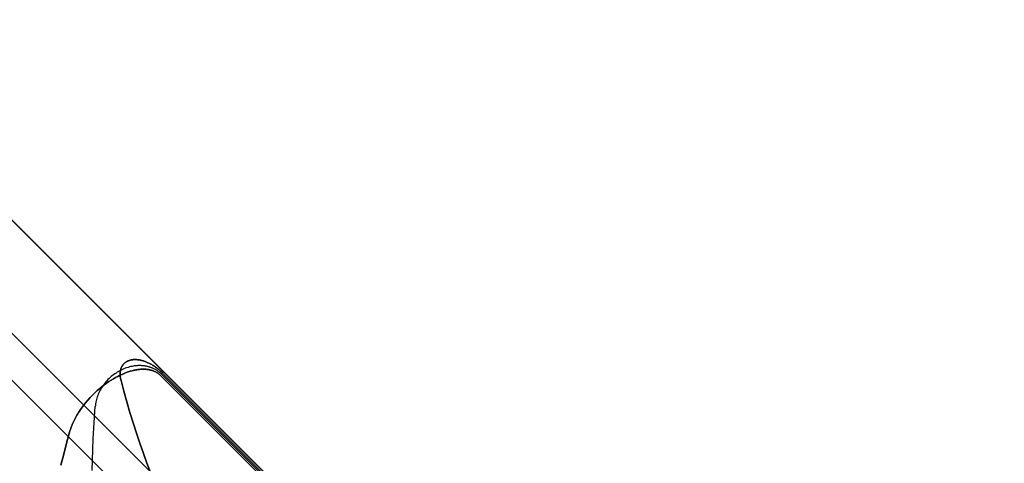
# Model space of a CAD drawing. Header units: millimetres. Extents: x -1030 to 192, y -442 to 180.
# Tile 228 of 256: x 139.15 to 147.85, y 123.34 to 127.26. Entities that reach past the tile are written whole.
import ezdxf

# ---------------------------------------------------------------- set-up
doc = ezdxf.new("R2010")
doc.units = ezdxf.units.MM
doc.header["$MEASUREMENT"] = 0
doc.layers.add('OVIDIO 120x60x72h', color=7, linetype='Continuous')

msp = doc.modelspace()

# ---------------------------------------------------------------- linework, layer by layer
at = {"layer": 'OVIDIO 120x60x72h', "extrusion": (-0.2028516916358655, -0.1089792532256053, 0.973126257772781)}
for points in [[(-69.61607326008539, 231.6799034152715), (-69.6160732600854, 392.3357478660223)], [(-69.6160732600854, 392.3357478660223), (-69.61607326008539, 231.6799034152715)]]:
    msp.add_lwpolyline(points, dxfattribs=at)
at = {"layer": 'OVIDIO 120x60x72h', "extrusion": (-0.2028516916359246, -0.1089792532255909, 0.9731262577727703)}
msp.add_lwpolyline([(-69.32060326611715, 392.3357478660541), (-69.32060326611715, 231.6799034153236)], dxfattribs=at)
at = {"layer": 'OVIDIO 120x60x72h', "extrusion": (-0.2028516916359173, -0.1089792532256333, 0.9731262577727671)}
for points in [[(-69.02513327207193, 392.3357478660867), (-69.02513327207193, 231.6799034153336)], [(-69.02513327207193, 231.6799034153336), (-69.02513327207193, 392.3357478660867)]]:
    msp.add_lwpolyline(points, dxfattribs=at)
at = {"layer": 'OVIDIO 120x60x72h', "extrusion": (-0.2357022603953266, -0.2357022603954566, 0.9428090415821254)}
msp.add_lwpolyline([(6.512636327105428, 365.6625703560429), (6.512636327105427, 474.7403737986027)], dxfattribs=at)
at = {"layer": 'OVIDIO 120x60x72h', "extrusion": (-0.2357022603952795, -0.2357022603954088, 0.9428090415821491)}
msp.add_lwpolyline([(7.461319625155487, 474.7403737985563), (7.461319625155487, 365.6625703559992)], dxfattribs=at)
at = {"layer": 'OVIDIO 120x60x72h', "extrusion": (-0.2357022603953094, -0.2357022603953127, 0.9428090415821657)}
msp.add_lwpolyline([(9.358686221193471, 365.6625703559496), (9.358686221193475, 474.7403737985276)], dxfattribs=at)
at = {"layer": 'OVIDIO 120x60x72h', "extrusion": (-0.2357022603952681, -0.2357022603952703, 0.9428090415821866)}
msp.add_lwpolyline([(10.30736951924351, 474.7403737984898), (10.30736951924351, 365.6625703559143)], dxfattribs=at)
at = {"layer": 'OVIDIO 120x60x72h', "extrusion": (-0.2357022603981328, -0.2357022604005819, 0.9428090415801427)}
msp.add_lwpolyline([(8.134314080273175, 459.2413585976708), (8.134314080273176, 353.8333721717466)], dxfattribs=at)
at = {"layer": 'OVIDIO 120x60x72h', "extrusion": (0.8811853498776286, -0.2655605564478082, -0.3911393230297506)}
for points in [[(154.7748717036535, 684.7695351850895), (201.0951521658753, 744.8877890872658)], [(201.0951521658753, 744.8877890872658), (154.7748717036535, 684.7695351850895)]]:
    msp.add_lwpolyline(points, dxfattribs=at)
at = {"layer": 'OVIDIO 120x60x72h', "extrusion": (0.8812084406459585, -0.2655070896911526, -0.3911235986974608)}
for points in [[(154.7436005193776, 686.2082150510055), (200.3633315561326, 745.42833281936)], [(200.3633315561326, 745.42833281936), (154.7436005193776, 686.2082150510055)]]:
    msp.add_lwpolyline(points, dxfattribs=at)
at = {"layer": 'OVIDIO 120x60x72h', "extrusion": (-0.2357022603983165, -0.2357022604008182, 0.9428090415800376)}
msp.add_lwpolyline([(8.067359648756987, 455.4612925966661), (8.067359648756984, 350.920930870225)], dxfattribs=at)
at = {"layer": 'OVIDIO 120x60x72h', "extrusion": (-0.2653523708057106, 0.8812743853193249, -0.3910800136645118)}
msp.add_lwpolyline([(-192.6657051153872, 684.197242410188), (-150.7979895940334, 629.8180114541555)], dxfattribs=at)
at = {"layer": 'OVIDIO 120x60x72h', "extrusion": (-0.1089792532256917, -0.2028516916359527, 0.9731262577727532)}
for points in [[(85.13117587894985, 226.9616971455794), (85.13117587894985, 387.6175415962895)], [(85.13117587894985, 387.6175415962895), (85.13117587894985, 226.9616971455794)]]:
    msp.add_lwpolyline(points, dxfattribs=at)
at = {"layer": 'OVIDIO 120x60x72h', "extrusion": (-0.1089792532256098, -0.2028516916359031, 0.9731262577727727)}
msp.add_lwpolyline([(85.42664587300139, 387.617541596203), (85.42664587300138, 226.9616971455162)], dxfattribs=at)
at = {"layer": 'OVIDIO 120x60x72h', "extrusion": (-0.1089792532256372, -0.2028516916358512, 0.9731262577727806)}
for points in [[(85.72211586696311, 387.6175415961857), (85.72211586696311, 226.9616971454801)], [(85.72211586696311, 226.9616971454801), (85.72211586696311, 387.6175415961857)]]:
    msp.add_lwpolyline(points, dxfattribs=at)
at = {"layer": 'OVIDIO 120x60x72h', "extrusion": (0.8812750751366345, -0.2653515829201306, -0.3910789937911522)}
msp.add_lwpolyline([(155.0475107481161, 687.3775270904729), (197.4311659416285, 742.4269412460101)], dxfattribs=at)
at = {"layer": 'OVIDIO 120x60x72h', "extrusion": (0.8812750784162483, -0.2653515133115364, -0.391079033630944)}
for points in [[(154.8683683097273, 687.5150682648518), (197.2521951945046, 742.564725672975)], [(197.2521951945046, 742.564725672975), (154.8683683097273, 687.5150682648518)]]:
    msp.add_lwpolyline(points, dxfattribs=at)
at = {"layer": 'OVIDIO 120x60x72h', "extrusion": (0.8812743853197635, -0.2653523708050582, -0.3910800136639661)}
msp.add_lwpolyline([(152.2652480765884, 675.605399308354), (196.5781155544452, 733.1604778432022)], dxfattribs=at)
at = {"layer": 'OVIDIO 120x60x72h', "extrusion": (-0.04629577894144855, -0.02146384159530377, 0.9986971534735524)}
msp.add_lwpolyline([(-74.48349597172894, 134.3815355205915), (-74.48349597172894, 234.8927538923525)], dxfattribs=at)
at = {"layer": 'OVIDIO 120x60x72h', "extrusion": (-0.04629577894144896, -0.02146384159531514, 0.9986971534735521)}
msp.add_lwpolyline([(-72.99730687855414, 133.4133035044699), (-72.99730687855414, 234.7177478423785)], dxfattribs=at)
at = {"layer": 'OVIDIO 120x60x72h', "extrusion": (0.8812743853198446, -0.2653523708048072, -0.3910800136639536)}
msp.add_lwpolyline([(143.4285321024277, 635.1833603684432), (185.2962347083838, 689.5625745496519)], dxfattribs=at)
at = {"layer": 'OVIDIO 120x60x72h', "extrusion": (-0.1089839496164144, -0.2028589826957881, 0.9731242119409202)}
msp.add_lwpolyline([(83.29576166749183, 371.0045737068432), (83.29576166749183, 313.6234473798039)], dxfattribs=at)
at = {"layer": 'OVIDIO 120x60x72h', "extrusion": (-0.1089886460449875, -0.2028662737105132, 0.9731221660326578)}
msp.add_lwpolyline([(84.00807344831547, 313.6297565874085), (84.00807344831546, 371.0108829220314)], dxfattribs=at)
at = {"layer": 'OVIDIO 120x60x72h', "extrusion": (-0.1089886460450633, -0.202866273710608, 0.9731221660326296)}
for points in [[(84.72101975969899, 371.0108829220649), (84.72101975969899, 313.6297565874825)], [(84.72101975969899, 313.6297565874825), (84.72101975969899, 371.0108829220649)]]:
    msp.add_lwpolyline(points, dxfattribs=at)
at = {"layer": 'OVIDIO 120x60x72h', "extrusion": (-0.02146384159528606, -0.04629577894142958, 0.9986971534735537)}
msp.add_lwpolyline([(90.27627017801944, 128.5992161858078), (90.27627017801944, 229.1122517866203)], dxfattribs=at)
at = {"layer": 'OVIDIO 120x60x72h'}
for points in [[(128.6453635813, 135.9219971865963), (147.8155372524, 116.7518234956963)], [(147.6021075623, 116.9652467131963), (128.858786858, 135.7085674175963)], [(131.7957756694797, 131.3573653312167), (143.250905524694, 119.9022354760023)], [(142.5437987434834, 120.6093422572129), (132.5028824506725, 130.6502585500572)], [(132.5028824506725, 130.6502585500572), (142.5437987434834, 120.6093422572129)], [(134.0421212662, 129.1110197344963), (141.004559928, 122.1485810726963)], [(141.004559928, 122.1485810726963), (134.0421212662, 129.1110197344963)], [(140.3027040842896, 123.2646504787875), (135.1581906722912, 128.4091638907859)], [(140.3922210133, 124.1146187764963), (147.2794410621, 117.2273987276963)], [(147.2794410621, 117.2273987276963), (140.3922210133, 124.1146187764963)], [(147.28952685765, 117.2374845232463), (140.40230680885, 124.1247045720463)]]:
    msp.add_lwpolyline(points, dxfattribs=at)
at = {"layer": 'OVIDIO 120x60x72h', "extrusion": (0.9959547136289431, -0.008107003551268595, 0.08949013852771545)}
msp.add_lwpolyline([(125.3875527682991, 51.16400496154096), (125.2063827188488, 53.15578241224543)], dxfattribs=at)
at = {"layer": 'OVIDIO 120x60x72h', "extrusion": (0.9994904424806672, -0.001019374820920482, 0.03190323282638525)}
msp.add_lwpolyline([(124.3738095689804, 59.37365913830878), (124.3099054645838, 61.37263794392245)], dxfattribs=at)
at = {"layer": 'OVIDIO 120x60x72h', "extrusion": (-0.02709550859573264, 0.9865440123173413, 0.1612350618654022)}
msp.add_lwpolyline([(-143.4077208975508, 43.61959249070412), (-143.0718748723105, 45.59119271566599)], dxfattribs=at)
at = {"layer": 'OVIDIO 120x60x72h', "extrusion": (-0.05302939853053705, 0.9738367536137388, 0.2209747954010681)}
for points in [[(-146.1055140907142, 38.49677677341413), (-146.5840517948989, 36.55487006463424)], [(-146.5840517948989, 36.55487006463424), (-146.1055140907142, 38.49677677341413)]]:
    msp.add_lwpolyline(points, dxfattribs=at)
at = {"layer": 'OVIDIO 120x60x72h', "extrusion": (-0.0001017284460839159, 0.9999491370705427, 0.01008528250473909)}
for points in [[(-140.4250205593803, 62.62316188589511), (-140.4048469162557, 64.62306013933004)], [(-140.4048469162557, 64.62306013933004), (-140.4250205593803, 62.62316188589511)]]:
    msp.add_lwpolyline(points, dxfattribs=at)
at = {"layer": 'OVIDIO 120x60x72h', "extrusion": (0.9999491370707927, -0.0001017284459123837, 0.01008528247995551)}
msp.add_lwpolyline([(124.149074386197, 62.4589809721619), (124.1289007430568, 64.45887922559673)], dxfattribs=at)
at = {"layer": 'OVIDIO 120x60x72h', "extrusion": (4.016134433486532e-07, -4.016134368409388e-07, 0.9999999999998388)}
for points in [[(140.4123669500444, 124.1348160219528), (147.2995870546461, 117.2475960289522)], [(147.2995870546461, 117.2475960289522), (140.4123669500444, 124.1348160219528)]]:
    msp.add_lwpolyline(points, dxfattribs=at)
at = {"layer": 'OVIDIO 120x60x72h', "extrusion": (0.9738367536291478, -0.05302939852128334, 0.2209747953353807)}
msp.add_lwpolyline([(131.0203068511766, 34.77937861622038), (131.1536056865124, 34.23845174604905)], dxfattribs=at)
at = {"layer": 'OVIDIO 120x60x72h', "extrusion": (-0.3247683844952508, 0.3247683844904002, 0.8882854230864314)}
for points in [[(-185.5773704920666, 336.171977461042), (-185.5773704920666, 329.0855414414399)], [(-185.5773704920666, 329.0855414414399), (-185.5773704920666, 336.171977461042)]]:
    msp.add_lwpolyline(points, dxfattribs=at)
at = {"layer": 'OVIDIO 120x60x72h', "extrusion": (0.9069818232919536, -0.1955761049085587, 0.3730066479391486)}
msp.add_lwpolyline([(149.2926484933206, 19.40380588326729), (150.2938260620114, 17.67195508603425)], dxfattribs=at)
at = {"layer": 'OVIDIO 120x60x72h'}
for points in [[(140.0452296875, 124.0676274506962, 63.82525359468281), (140.0437357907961, 124.07348653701, 63.82629556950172), (140.042401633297, 124.0792675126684, 63.82734557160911), (140.0412248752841, 124.0849711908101, 63.82840263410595), (140.0402031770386, 124.0905983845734, 63.82946579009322), (140.0393341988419, 124.0961499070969, 63.83053407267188), (140.0386156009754, 124.101626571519, 63.83160651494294), (140.0380450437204, 124.1070291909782, 63.83268215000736), (140.0376201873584, 124.112358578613, 63.8337600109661), (140.0373387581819, 124.1176147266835, 63.83483902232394), (140.0371987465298, 124.1227943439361, 63.83591767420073), (140.0371982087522, 124.1278933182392, 63.83699434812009), (140.037335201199, 124.1329075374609, 63.83806742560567), (140.0376077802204, 124.1378328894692, 63.83913528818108), (140.0380140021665, 124.1426652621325, 63.84019631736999), (140.0385519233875, 124.1474005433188, 63.84124889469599), (140.0392196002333, 124.1520346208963, 63.84229140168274), (140.0400150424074, 124.1565640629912, 63.84332241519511), (140.0409360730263, 124.1609881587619, 63.84434129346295), (140.0419804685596, 124.1653068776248, 63.84534759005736), (140.0431460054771, 124.1695201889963, 63.84634085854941), (140.0444304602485, 124.1736280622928, 63.84732065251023), (140.0458316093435, 124.1776304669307, 63.84828652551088), (140.0473472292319, 124.1815273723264, 63.84923803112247), (140.0489750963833, 124.1853187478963, 63.85017472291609), (140.0507131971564, 124.1890048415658, 63.85109624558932), (140.0525603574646, 124.1925870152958, 63.85200260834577), (140.0535245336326, 124.1943396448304, 63.85245013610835), (140.0545156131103, 124.1960669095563, 63.8528939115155), (140.055533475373, 124.1977690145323, 63.8533339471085), (140.0565779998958, 124.1994461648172, 63.85377025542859), (140.0576490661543, 124.2010985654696, 63.85420284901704), (140.0587465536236, 124.2027264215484, 63.85463174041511), (140.059870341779, 124.2043299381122, 63.85505694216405), (140.0610203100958, 124.2059093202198, 63.85547846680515), (140.0621963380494, 124.2074647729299, 63.85589632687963), (140.063398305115, 124.2089965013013, 63.85631053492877), (140.0646260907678, 124.2105047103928, 63.85672110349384), (140.0658795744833, 124.211989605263, 63.85712804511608), (140.0671586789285, 124.2134513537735, 63.85753137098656), (140.0684634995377, 124.2148899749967, 63.8579310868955), (140.0697941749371, 124.2163054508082, 63.85832719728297), (140.0711508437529, 124.217697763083, 63.85871970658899), (140.0725336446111, 124.2190668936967, 63.8591086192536), (140.0739427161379, 124.2204128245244, 63.85949393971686), (140.0753781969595, 124.2217355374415, 63.85987567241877), (140.0768402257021, 124.2230350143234, 63.8602538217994), (140.0783289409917, 124.2243112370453, 63.86062839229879), (140.0798444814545, 124.2255641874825, 63.86099938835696), (140.0813869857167, 124.2267938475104, 63.86136681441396), (140.0829565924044, 124.2280001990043, 63.86173067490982), (140.0845534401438, 124.2291832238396, 63.8620909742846), (140.0861776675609, 124.2303429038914, 63.86244771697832), (140.0895088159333, 124.2325921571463, 63.86315055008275), (140.0929511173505, 124.2347472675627, 63.86383914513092), (140.0965055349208, 124.2368053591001, 63.86451321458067), (140.1001730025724, 124.238763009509, 63.8651724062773), (140.1039544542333, 124.24061679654, 63.86581636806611), (140.1078508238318, 124.2423632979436, 63.86644474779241), (140.1118630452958, 124.2439990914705, 63.86705719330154), (140.1159920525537, 124.2455207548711, 63.86765335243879), (140.1202387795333, 124.2469248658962, 63.86823287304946), (140.1246034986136, 124.2482080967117, 63.86879541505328), (140.1290838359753, 124.2493674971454, 63.86934068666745), (140.1336767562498, 124.2504002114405, 63.86986840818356), (140.1383792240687, 124.25130338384, 63.87037829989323), (140.1431882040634, 124.2520741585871, 63.87087008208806), (140.1481006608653, 124.2527096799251, 63.87134347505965), (140.1531135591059, 124.2532070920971, 63.87179819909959), (140.1582238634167, 124.2535635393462, 63.8722339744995), (140.1634285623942, 124.253776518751, 63.87265061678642), (140.1687247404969, 124.2538449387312, 63.87304832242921), (140.1741095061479, 124.2537680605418, 63.87342738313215), (140.1795799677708, 124.253545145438, 63.87378809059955), (140.1851332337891, 124.2531754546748, 63.87413073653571), (140.190766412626, 124.2526582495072, 63.87445561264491), (140.1964766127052, 124.2519927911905, 63.87476301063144), (140.20226094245, 124.2511783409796, 63.87505322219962), (140.2081166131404, 124.250213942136, 63.87532656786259), (140.2140412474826, 124.2490977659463, 63.87558348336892), (140.2200325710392, 124.2478277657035, 63.87582443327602), (140.2260883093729, 124.2464018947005, 63.87604988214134), (140.2322061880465, 124.2448181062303, 63.87626029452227), (140.2383839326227, 124.2430743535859, 63.87645613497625), (140.2446192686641, 124.2411685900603, 63.87663786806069), (140.2509099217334, 124.2390987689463, 63.87680595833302), (140.2572536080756, 124.2368629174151, 63.87696089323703), (140.2636480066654, 124.2344593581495, 63.87710325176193), (140.2700907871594, 124.2318864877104, 63.87723363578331), (140.2765796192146, 124.2291427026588, 63.87735264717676), (140.2831121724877, 124.2262263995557, 63.87746088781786), (140.2896861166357, 124.223135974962, 63.87755895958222), (140.2962991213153, 124.2198698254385, 63.87764746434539), (140.3029488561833, 124.2164263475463, 63.87772700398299), (140.3096330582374, 124.2128037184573, 63.87779816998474), (140.3163497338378, 124.2089992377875, 63.87786151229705), (140.3230969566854, 124.2050099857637, 63.87791757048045), (140.3298728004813, 124.200833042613, 63.87796688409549), (140.3366753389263, 124.1964654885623, 63.87800999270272), (140.3435026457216, 124.1919044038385, 63.87804743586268), (140.3503527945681, 124.1871468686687, 63.87807975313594), (140.3572238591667, 124.1821899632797, 63.878107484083), (140.3641132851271, 124.1770303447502, 63.87813111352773), (140.3710160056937, 124.1716629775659, 63.87815090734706), (140.3779263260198, 124.1660824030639, 63.87816707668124), (140.3848385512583, 124.1602831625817, 63.8781798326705), (140.3917469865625, 124.1542597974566, 63.87818938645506), (140.3986459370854, 124.1480068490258, 63.87819594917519), (140.4055297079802, 124.1415188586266, 63.87819973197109), (140.4123926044, 124.1347903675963, 63.878200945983)], [(140.4123926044, 124.1347903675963, 63.878200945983), (140.4055297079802, 124.1415188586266, 63.87819973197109), (140.3986459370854, 124.1480068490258, 63.87819594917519), (140.3917469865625, 124.1542597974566, 63.87818938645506), (140.3848385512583, 124.1602831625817, 63.8781798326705), (140.3779263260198, 124.1660824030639, 63.87816707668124), (140.3710160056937, 124.1716629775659, 63.87815090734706), (140.3641132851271, 124.1770303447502, 63.87813111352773), (140.3572238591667, 124.1821899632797, 63.878107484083), (140.3503527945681, 124.1871468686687, 63.87807975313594), (140.3435026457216, 124.1919044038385, 63.87804743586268), (140.3366753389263, 124.1964654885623, 63.87800999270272), (140.3298728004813, 124.200833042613, 63.87796688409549), (140.3230969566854, 124.2050099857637, 63.87791757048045), (140.3163497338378, 124.2089992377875, 63.87786151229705), (140.3096330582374, 124.2128037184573, 63.87779816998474), (140.3029488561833, 124.2164263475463, 63.87772700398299), (140.2962991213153, 124.2198698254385, 63.87764746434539), (140.2896861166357, 124.223135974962, 63.87755895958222), (140.2831121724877, 124.2262263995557, 63.87746088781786), (140.2765796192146, 124.2291427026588, 63.87735264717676), (140.2700907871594, 124.2318864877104, 63.8772336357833), (140.2636480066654, 124.2344593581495, 63.87710325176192), (140.2572536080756, 124.2368629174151, 63.87696089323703), (140.2509099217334, 124.2390987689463, 63.87680595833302), (140.2446192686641, 124.2411685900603, 63.87663786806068), (140.2383839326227, 124.2430743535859, 63.87645613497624), (140.2322061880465, 124.2448181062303, 63.87626029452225), (140.2260883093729, 124.2464018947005, 63.87604988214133), (140.2200325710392, 124.2478277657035, 63.87582443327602), (140.2140412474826, 124.2490977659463, 63.87558348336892), (140.2081166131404, 124.250213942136, 63.87532656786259), (140.20226094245, 124.2511783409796, 63.87505322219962), (140.1964766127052, 124.2519927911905, 63.87476301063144), (140.190766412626, 124.2526582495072, 63.87445561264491), (140.1851332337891, 124.2531754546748, 63.87413073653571), (140.1795799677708, 124.253545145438, 63.87378809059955), (140.1741095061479, 124.2537680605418, 63.87342738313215), (140.1687247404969, 124.2538449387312, 63.87304832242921), (140.1634285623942, 124.253776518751, 63.87265061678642), (140.1582238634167, 124.2535635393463, 63.8722339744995), (140.1531135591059, 124.2532070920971, 63.87179819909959), (140.1481006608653, 124.2527096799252, 63.87134347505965), (140.1431882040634, 124.2520741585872, 63.87087008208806), (140.1383792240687, 124.25130338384, 63.87037829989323), (140.1336767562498, 124.2504002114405, 63.86986840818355), (140.1290838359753, 124.2493674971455, 63.86934068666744), (140.1246034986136, 124.2482080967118, 63.86879541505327), (140.1202387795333, 124.2469248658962, 63.86823287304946), (140.1159920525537, 124.2455207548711, 63.86765335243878), (140.1118630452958, 124.2439990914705, 63.86705719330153), (140.1078508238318, 124.2423632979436, 63.86644474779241), (140.1039544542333, 124.24061679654, 63.86581636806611), (140.1001730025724, 124.238763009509, 63.8651724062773), (140.0965055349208, 124.2368053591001, 63.86451321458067), (140.0929511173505, 124.2347472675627, 63.86383914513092), (140.0895088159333, 124.2325921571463, 63.86315055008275), (140.0861776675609, 124.2303429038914, 63.86244771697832), (140.0845534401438, 124.2291832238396, 63.8620909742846), (140.0829565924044, 124.2280001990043, 63.86173067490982), (140.0813869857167, 124.2267938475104, 63.86136681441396), (140.0798444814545, 124.2255641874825, 63.86099938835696), (140.0783289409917, 124.2243112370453, 63.86062839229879), (140.0768402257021, 124.2230350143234, 63.8602538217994), (140.0753781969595, 124.2217355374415, 63.85987567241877), (140.0739427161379, 124.2204128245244, 63.85949393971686), (140.0725336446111, 124.2190668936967, 63.8591086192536), (140.0711508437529, 124.217697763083, 63.85871970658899), (140.0697941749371, 124.2163054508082, 63.85832719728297), (140.0684634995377, 124.2148899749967, 63.8579310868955), (140.0671586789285, 124.2134513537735, 63.85753137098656), (140.0658795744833, 124.211989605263, 63.85712804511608), (140.0646260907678, 124.2105047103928, 63.85672110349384), (140.063398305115, 124.2089965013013, 63.85631053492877), (140.0621963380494, 124.2074647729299, 63.85589632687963), (140.0610203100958, 124.2059093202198, 63.85547846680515), (140.059870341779, 124.2043299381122, 63.85505694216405), (140.0587465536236, 124.2027264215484, 63.85463174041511), (140.0576490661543, 124.2010985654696, 63.85420284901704), (140.0565779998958, 124.1994461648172, 63.85377025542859), (140.055533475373, 124.1977690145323, 63.8533339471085), (140.0545156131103, 124.1960669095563, 63.8528939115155), (140.0535245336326, 124.1943396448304, 63.85245013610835), (140.0525603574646, 124.1925870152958, 63.85200260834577), (140.0507131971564, 124.1890048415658, 63.85109624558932), (140.0489750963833, 124.1853187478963, 63.85017472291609), (140.0473472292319, 124.1815273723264, 63.84923803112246), (140.0458316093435, 124.1776304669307, 63.84828652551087), (140.0444304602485, 124.1736280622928, 63.84732065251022), (140.0431460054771, 124.1695201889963, 63.84634085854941), (140.0419804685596, 124.1653068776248, 63.84534759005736), (140.0409360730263, 124.1609881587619, 63.84434129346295), (140.0400150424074, 124.1565640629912, 63.84332241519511), (140.0392196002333, 124.1520346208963, 63.84229140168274), (140.0385519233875, 124.1474005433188, 63.84124889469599), (140.0380140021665, 124.1426652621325, 63.84019631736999), (140.0376077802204, 124.1378328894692, 63.83913528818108), (140.0373352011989, 124.1329075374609, 63.83806742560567), (140.0371982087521, 124.1278933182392, 63.83699434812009), (140.0371987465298, 124.1227943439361, 63.83591767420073), (140.0373387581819, 124.1176147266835, 63.83483902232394), (140.0376201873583, 124.112358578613, 63.8337600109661), (140.0380450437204, 124.1070291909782, 63.83268215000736), (140.0386156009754, 124.101626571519, 63.83160651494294), (140.0393341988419, 124.0961499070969, 63.83053407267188), (140.0402031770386, 124.0905983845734, 63.82946579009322), (140.0412248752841, 124.0849711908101, 63.82840263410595), (140.042401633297, 124.0792675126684, 63.82734557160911), (140.0437357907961, 124.07348653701, 63.82629556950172), (140.0452296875, 124.0676274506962, 63.82525359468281)], [(140.3922210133, 124.1146187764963, 65.87799748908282), (140.3886326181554, 124.1180972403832, 65.8779964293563), (140.3849165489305, 124.1214810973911, 65.87799315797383), (140.3810704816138, 124.1247690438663, 65.877987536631), (140.3770920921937, 124.1279597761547, 65.87797942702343), (140.3729790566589, 124.1310519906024, 65.87796869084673), (140.3687290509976, 124.1340443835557, 65.87795518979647), (140.3643397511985, 124.1369356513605, 65.87793878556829), (140.35980883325, 124.139724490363, 65.87791933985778), (140.3551342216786, 124.1424091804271, 65.87789666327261), (140.3503148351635, 124.144986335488, 65.87787036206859), (140.3453498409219, 124.147452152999, 65.8778399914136), (140.3402384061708, 124.149802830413, 65.87780510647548), (140.3349796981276, 124.1520345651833, 65.87776526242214), (140.3295728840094, 124.154143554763, 65.87772001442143), (140.3240171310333, 124.1561259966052, 65.87766891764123), (140.3183116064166, 124.157978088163, 65.87761152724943), (140.312456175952, 124.1596960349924, 65.87754734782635), (140.3064534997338, 124.1612760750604, 65.8774756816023), (140.3003069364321, 124.162714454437, 65.87739578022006), (140.2940198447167, 124.1640074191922, 65.87730689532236), (140.2875955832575, 124.1651512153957, 65.87720827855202), (140.2810375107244, 124.1661420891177, 65.87709918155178), (140.2743489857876, 124.1669762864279, 65.87697885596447), (140.2675333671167, 124.1676500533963, 65.87684655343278), (140.2605939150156, 124.1681599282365, 65.87670147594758), (140.253533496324, 124.1685036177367, 65.87654262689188), (140.2463548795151, 124.1686791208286, 65.87636895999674), (140.2390608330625, 124.1686844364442, 65.8761794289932), (140.2316541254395, 124.1685175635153, 65.8759729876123), (140.2241375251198, 124.1681765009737, 65.87574858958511), (140.2165138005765, 124.1676592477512, 65.8755051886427), (140.2087857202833, 124.1669638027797, 65.87524173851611), (140.2009559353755, 124.1660884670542, 65.87495715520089), (140.1930266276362, 124.1650327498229, 65.8746502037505), (140.1849998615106, 124.163796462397, 65.87431961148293), (140.1768777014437, 124.162379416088, 65.87396410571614), (140.1686622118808, 124.1607814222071, 65.87358241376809), (140.1603554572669, 124.1590022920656, 65.87317326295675), (140.1519595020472, 124.1570418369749, 65.87273538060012), (140.1434764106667, 124.1548998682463, 65.87226749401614), (140.1262561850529, 124.1500694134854, 65.87123624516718), (140.1087068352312, 124.1445033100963, 65.87006747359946), (140.0908395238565, 124.1381927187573, 65.86874876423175), (140.0726654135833, 124.1311288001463, 65.86726770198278), (140.054195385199, 124.1232997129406, 65.86561105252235), (140.0354391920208, 124.114681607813, 65.86376230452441), (140.016406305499, 124.1052476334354, 65.86170412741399), (139.9971061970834, 124.0949709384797, 65.85941919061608), (139.9775519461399, 124.0838269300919, 65.85689037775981), (139.9577710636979, 124.0718000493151, 65.85410142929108), (139.9377946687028, 124.0588769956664, 65.85103629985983), (139.9176538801, 124.045044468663, 65.8476789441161), (139.8973706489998, 124.0302778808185, 65.84400963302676), (139.8769302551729, 124.0145074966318, 65.8399939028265), (139.8563088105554, 123.9976522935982, 65.83559360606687), (139.8354824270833, 123.979631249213, 65.83077059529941), (139.8144645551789, 123.9603889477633, 65.82549491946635), (139.7934179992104, 123.9399724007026, 65.81976941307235), (139.7725429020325, 123.9184542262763, 65.81360510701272), (139.7520394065, 123.8959070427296, 65.80701303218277), (139.7321106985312, 123.8724406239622, 65.8000196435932), (139.7129721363, 123.8483133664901, 65.79271309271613), (139.6948421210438, 123.8238208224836, 65.78519695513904), (139.686223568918, 123.8115299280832, 65.78139265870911), (139.677939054, 123.7992585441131, 65.77757480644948), (139.670010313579, 123.7870382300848, 65.77375490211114), (139.6624368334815, 123.7748790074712, 65.76993867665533), (139.6552125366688, 123.7627855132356, 65.7661304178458), (139.6483313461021, 123.7507623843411, 65.76233441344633), (139.6417871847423, 123.7388142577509, 65.7585549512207), (139.6355739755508, 123.7269457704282, 65.75479631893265), (139.6296856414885, 123.7151615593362, 65.75106280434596), (139.6241161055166, 123.703466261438, 65.74735869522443), (139.618860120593, 123.691863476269, 65.74368799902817), (139.6139157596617, 123.6803526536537, 65.74005360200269), (139.6092819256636, 123.6689322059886, 65.73645811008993), (139.6049575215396, 123.6576005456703, 65.73290412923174), (139.6009414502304, 123.6463560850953, 65.72939426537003), (139.5972326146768, 123.6351972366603, 65.72593112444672), (139.5938299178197, 123.6241224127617, 65.72251731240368), (139.5907322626, 123.6131300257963, 65.71915543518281)], [(139.5907322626, 123.6131300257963, 65.71915543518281), (139.5938299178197, 123.6241224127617, 65.72251731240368), (139.5972326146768, 123.6351972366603, 65.72593112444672), (139.6009414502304, 123.6463560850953, 65.72939426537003), (139.6049575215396, 123.6576005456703, 65.73290412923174), (139.6092819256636, 123.6689322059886, 65.73645811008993), (139.6139157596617, 123.6803526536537, 65.74005360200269), (139.618860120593, 123.691863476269, 65.74368799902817), (139.6241161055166, 123.703466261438, 65.74735869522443), (139.6296856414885, 123.7151615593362, 65.75106280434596), (139.6355739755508, 123.7269457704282, 65.75479631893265), (139.6417871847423, 123.7388142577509, 65.7585549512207), (139.6483313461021, 123.7507623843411, 65.76233441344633), (139.6552125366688, 123.7627855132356, 65.7661304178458), (139.6624368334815, 123.7748790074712, 65.76993867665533), (139.670010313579, 123.7870382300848, 65.77375490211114), (139.677939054, 123.7992585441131, 65.77757480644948), (139.686223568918, 123.8115299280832, 65.78139265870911), (139.6948421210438, 123.8238208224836, 65.78519695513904), (139.7129721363, 123.8483133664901, 65.79271309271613), (139.7321106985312, 123.8724406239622, 65.8000196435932), (139.7520394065, 123.8959070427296, 65.80701303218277), (139.7725429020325, 123.9184542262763, 65.81360510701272), (139.7934179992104, 123.9399724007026, 65.81976941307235), (139.8144645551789, 123.9603889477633, 65.82549491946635), (139.8354824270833, 123.979631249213, 65.83077059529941), (139.8563088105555, 123.9976522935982, 65.83559360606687), (139.8769302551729, 124.0145074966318, 65.8399939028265), (139.8973706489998, 124.0302778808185, 65.84400963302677), (139.9176538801, 124.045044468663, 65.8476789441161), (139.9377946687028, 124.0588769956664, 65.85103629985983), (139.9577710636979, 124.0718000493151, 65.85410142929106), (139.9775519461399, 124.0838269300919, 65.85689037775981), (139.9971061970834, 124.0949709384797, 65.85941919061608), (140.016406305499, 124.1052476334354, 65.86170412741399), (140.0354391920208, 124.114681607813, 65.86376230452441), (140.054195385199, 124.1232997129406, 65.86561105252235), (140.0726654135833, 124.1311288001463, 65.86726770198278), (140.0908395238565, 124.1381927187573, 65.86874876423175), (140.1087068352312, 124.1445033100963, 65.87006747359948), (140.1262561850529, 124.1500694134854, 65.87123624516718), (140.1434764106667, 124.1548998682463, 65.87226749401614), (140.1519595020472, 124.1570418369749, 65.87273538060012), (140.1603554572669, 124.1590022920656, 65.87317326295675), (140.1686622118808, 124.1607814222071, 65.87358241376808), (140.1768777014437, 124.162379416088, 65.87396410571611), (140.1849998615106, 124.163796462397, 65.8743196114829), (140.1930266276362, 124.1650327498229, 65.87465020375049), (140.2009559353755, 124.1660884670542, 65.87495715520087), (140.2087857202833, 124.1669638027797, 65.87524173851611), (140.2165138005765, 124.1676592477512, 65.87550518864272), (140.2241375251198, 124.1681765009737, 65.87574858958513), (140.2316541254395, 124.1685175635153, 65.87597298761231), (140.2390608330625, 124.1686844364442, 65.8761794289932), (140.2463548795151, 124.1686791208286, 65.87636895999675), (140.253533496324, 124.1685036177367, 65.8765426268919), (140.2605939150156, 124.1681599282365, 65.8767014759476), (140.2675333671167, 124.1676500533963, 65.87684655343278), (140.2743489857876, 124.1669762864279, 65.87697885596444), (140.2810375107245, 124.1661420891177, 65.87709918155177), (140.2875955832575, 124.1651512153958, 65.87720827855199), (140.2940198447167, 124.1640074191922, 65.87730689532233), (140.3003069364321, 124.162714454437, 65.87739578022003), (140.3064534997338, 124.1612760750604, 65.87747568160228), (140.312456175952, 124.1596960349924, 65.87754734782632), (140.3183116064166, 124.157978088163, 65.87761152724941), (140.3240171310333, 124.1561259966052, 65.87766891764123), (140.3295728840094, 124.154143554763, 65.87772001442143), (140.3349796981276, 124.1520345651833, 65.87776526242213), (140.3402384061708, 124.149802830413, 65.87780510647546), (140.3453498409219, 124.147452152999, 65.87783999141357), (140.3503148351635, 124.144986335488, 65.87787036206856), (140.3551342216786, 124.1424091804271, 65.87789666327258), (140.35980883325, 124.139724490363, 65.87791933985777), (140.3643397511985, 124.1369356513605, 65.87793878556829), (140.3687290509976, 124.1340443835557, 65.87795518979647), (140.3729790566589, 124.1310519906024, 65.87796869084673), (140.3770920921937, 124.1279597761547, 65.87797942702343), (140.3810704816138, 124.1247690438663, 65.877987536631), (140.3849165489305, 124.1214810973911, 65.87799315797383), (140.3886326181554, 124.1180972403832, 65.8779964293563), (140.3922210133, 124.1146187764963, 65.87799748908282)], [(140.4023060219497, 124.1247037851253, 64.87817723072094), (140.3983563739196, 124.1285631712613, 64.87817729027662), (140.3943183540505, 124.1323310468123, 64.87817722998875), (140.3901937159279, 124.1360066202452, 64.87817669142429), (140.3859842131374, 124.1395891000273, 64.87817531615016), (140.3816915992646, 124.1430776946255, 64.87817274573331), (140.3773176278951, 124.146471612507, 64.87816862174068), (140.3728640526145, 124.1497700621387, 64.87816258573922), (140.3683326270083, 124.1529722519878, 64.87815427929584), (140.3637251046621, 124.1560773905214, 64.8781433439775), (140.3590432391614, 124.1590846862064, 64.87812942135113), (140.354288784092, 124.16199334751, 64.87811215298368), (140.3494634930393, 124.1648025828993, 64.87809118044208), (140.3445691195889, 124.1675116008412, 64.87806614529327), (140.3396074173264, 124.170119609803, 64.87803668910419), (140.3345801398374, 124.1726258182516, 64.87800245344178), (140.3294890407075, 124.1750294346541, 64.87796307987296), (140.3243358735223, 124.1773296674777, 64.87791820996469), (140.3191223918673, 124.1795257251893, 64.8778674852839), (140.313850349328, 124.181616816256, 64.87781054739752), (140.3085214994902, 124.1836021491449, 64.87774703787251), (140.3031375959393, 124.1854809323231, 64.8776765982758), (140.297700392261, 124.1872523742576, 64.87759887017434), (140.2922116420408, 124.1889156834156, 64.87751349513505), (140.2866730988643, 124.1904700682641, 64.87742011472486), (140.2810865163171, 124.1919147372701, 64.87731837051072), (140.2754536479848, 124.1932488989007, 64.87720790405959), (140.2697762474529, 124.194471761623, 64.87708835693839), (140.264056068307, 124.1955825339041, 64.87695937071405), (140.2582948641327, 124.196580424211, 64.87682058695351), (140.2524943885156, 124.1974646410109, 64.87667164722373), (140.2466563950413, 124.1982343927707, 64.87651219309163), (140.2407826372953, 124.1988888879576, 64.87634186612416), (140.2348749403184, 124.1994275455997, 64.87616028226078), (140.2289354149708, 124.1998506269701, 64.87596695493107), (140.2229662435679, 124.2001586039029, 64.87576137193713), (140.216969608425, 124.2003519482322, 64.87554302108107), (140.2109476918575, 124.2004311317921, 64.875311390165), (140.2049026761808, 124.2003966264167, 64.87506596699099), (140.1988367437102, 124.2002489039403, 64.87480623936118), (140.1927520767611, 124.1999884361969, 64.87453169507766), (140.1866508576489, 124.1996156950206, 64.87424182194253), (140.180535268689, 124.1991311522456, 64.87393610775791), (140.1744074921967, 124.198535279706, 64.87361404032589), (140.1682697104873, 124.1978285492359, 64.87327510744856), (140.1621241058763, 124.1970114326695, 64.87291879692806), (140.155972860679, 124.1960844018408, 64.87254459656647), (140.1436621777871, 124.1939024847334, 64.87174047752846), (140.1313551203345, 124.1912865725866, 64.87085865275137), (140.1190691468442, 124.1882404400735, 64.86989502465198), (140.1068217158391, 124.184767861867, 64.86884549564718), (140.0946302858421, 124.1808726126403, 64.86770596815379), (140.0825123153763, 124.1765584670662, 64.86647234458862), (140.0704852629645, 124.1718291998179, 64.86514052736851), (140.0585665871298, 124.1666885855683, 64.86370641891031), (140.0467737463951, 124.1611403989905, 64.86216592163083), (140.0351237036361, 124.1551898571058, 64.86051603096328), (140.0236314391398, 124.1488479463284, 64.85875811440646), (140.0123114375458, 124.1421270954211, 64.85689463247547), (140.0011781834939, 124.1350397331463, 64.85492804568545), (139.9902461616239, 124.1275982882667, 64.85286081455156), (139.9795298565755, 124.1198151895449, 64.85069539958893), (139.9690437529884, 124.1117028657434, 64.8484342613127), (139.9588023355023, 124.1032737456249, 64.84607986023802), (139.9488200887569, 124.094540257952, 64.84363465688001), (139.9391114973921, 124.0855148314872, 64.84110111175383), (139.9296910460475, 124.0762098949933, 64.83848168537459), (139.9205732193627, 124.0666378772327, 64.83577883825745), (139.9117725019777, 124.0568112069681, 64.83299503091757), (139.903303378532, 124.046742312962, 64.83013272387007), (139.8951803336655, 124.0364436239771, 64.82719437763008), (139.8874178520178, 124.025927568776, 64.82418245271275), (139.8800289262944, 124.0152070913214, 64.8211004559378), (139.873020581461, 124.0042971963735, 64.81795607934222), (139.866398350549, 123.9932134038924, 64.81475806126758), (139.8601677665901, 123.9819712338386, 64.81151514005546), (139.8543343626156, 123.9705862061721, 64.80823605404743), (139.848903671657, 123.9590738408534, 64.80492954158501), (139.8438812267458, 123.9474496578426, 64.80160434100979), (139.8392725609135, 123.9357291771, 64.79826919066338), (139.8350832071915, 123.9239279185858, 64.79493282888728), (139.8313186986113, 123.9120614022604, 64.79160399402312), (139.8279845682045, 123.900145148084, 64.78829142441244), (139.8250863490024, 123.8881946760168, 64.78500385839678), (139.8226295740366, 123.8762255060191, 64.78175003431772), (139.8215684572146, 123.8702387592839, 64.78013850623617), (139.8206197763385, 123.8642531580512, 64.77853869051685), (139.8197842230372, 123.858270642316, 64.77695167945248), (139.8190624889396, 123.8522931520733, 64.77537856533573), (139.8184552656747, 123.8463226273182, 64.7738204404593), (139.8179632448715, 123.8403610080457, 64.77227839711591)], [(140.3080534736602, 123.2511207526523, 63.57956720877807), (140.274427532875, 123.337435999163, 63.61553970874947), (140.2421072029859, 123.4250478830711, 63.64951995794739), (140.211010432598, 123.5138759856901, 63.68142819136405), (140.1810498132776, 123.6038353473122, 63.71119098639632), (140.1521379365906, 123.6948410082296, 63.7387349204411), (140.1241873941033, 123.7868080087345, 63.76398657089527), (140.0971107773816, 123.8796513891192, 63.78687251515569), (140.0708206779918, 123.9732861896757, 63.80731933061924), (140.0452296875, 124.0676274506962, 63.82525359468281)], [(140.0452296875, 124.0676274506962, 63.82525359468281), (140.0708206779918, 123.9732861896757, 63.80731933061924), (140.0971107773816, 123.8796513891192, 63.78687251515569), (140.1241873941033, 123.7868080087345, 63.76398657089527), (140.1521379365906, 123.6948410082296, 63.7387349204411), (140.1810498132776, 123.6038353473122, 63.71119098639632), (140.211010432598, 123.5138759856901, 63.68142819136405), (140.2421072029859, 123.4250478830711, 63.64951995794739), (140.274427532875, 123.337435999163, 63.61553970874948), (140.3080534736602, 123.2511207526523, 63.57956720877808)], [(139.7907427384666, 123.2734448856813, 64.57224280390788), (139.7928738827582, 123.365525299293, 64.61228137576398), (139.7960644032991, 123.4586650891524, 64.64971360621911), (139.8002423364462, 123.5527922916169, 64.68448076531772), (139.8053357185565, 123.6478349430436, 64.71652412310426), (139.8112725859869, 123.74372107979, 64.74578494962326), (139.8179809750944, 123.8403787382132, 64.77220451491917)], [(139.5907322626, 123.6131300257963, 65.71915543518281), (139.564598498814, 123.5150353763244, 65.68780599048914), (139.5391849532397, 123.4176615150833, 65.65373591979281), (139.5145491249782, 123.3210658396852, 65.61698469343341)], [(139.5145491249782, 123.3210658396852, 65.61698469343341), (139.5391849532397, 123.4176615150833, 65.65373591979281), (139.564598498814, 123.5150353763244, 65.68780599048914), (139.5907322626, 123.6131300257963, 65.71915543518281)]]:
    msp.add_polyline3d(points, dxfattribs=at)

doc.saveas('drawing.dxf')
